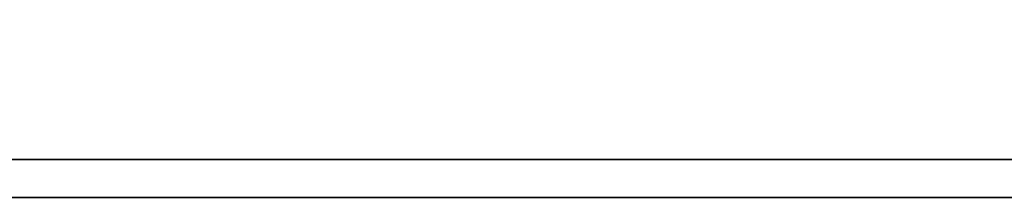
# Model space of a CAD drawing. Extents: x 590 to 738, y 38 to 112.
# Tile 24 of 49: x 697.364 to 700.096, y 76.133 to 76.627. Entities that reach past the tile are written whole.
import ezdxf

# ---------------------------------------------------------------- set-up
doc = ezdxf.new("R2010")
doc.units = 0
doc.header["$LTSCALE"] = 3
doc.header["$MEASUREMENT"] = 0
doc.layers.add('DIM', color=4, linetype='CONTINUOUS')
doc.layers.add('layer 1', color=7, linetype='CONTINUOUS')

# ---------------------------------------------------------------- blocks, each defined once
blk = doc.blocks.new('TBI MOTION logo(完整正式版)')
at = {"layer": 'layer 1', "color": 22, "lineweight": 35}
blk.add_open_spline([(75.90875, -9.47875), (75.90875, -9.47875), (75.90875, -12.28625), (75.90875, -12.28625), (75.90875, -12.28625), (75.90875, -12.28625), (75.90875, -12.47875), (75.90875, -12.47875), (75.90875, -12.47875), (75.90875, -12.47875), (75.71625, -12.47875), (75.71625, -12.47875), (75.71625, -12.47875), (75.71625, -12.47875), (-88.32875, -12.47875), (-88.32875, -12.47875), (-88.32875, -12.47875), (-88.32875, -12.47875), (-88.32875, -13.29375), (-88.32875, -13.29375), (-88.32875, -13.29375), (-88.32875, -13.29375), (82.89125, -13.29375), (82.89125, -13.29375), (82.89125, -13.29375), (82.89125, -13.29375), (75.90875, -9.47875), (75.90875, -9.47875)], degree=3, knots=[0, 0, 0, 0, 0.14285714, 0.14285714, 0.14285714, 0.14285715, 0.28571429, 0.28571429, 0.28571429, 0.2857143, 0.42857143, 0.42857143, 0.42857143, 0.42857144, 0.57142857, 0.57142857, 0.57142857, 0.57142858, 0.71428571, 0.71428571, 0.71428571, 0.71428572, 0.85714286, 0.85714286, 0.85714286, 0.85714287, 1, 1, 1, 1], dxfattribs=at)

msp = doc.modelspace()

# ---------------------------------------------------------------- block references
at = {"layer": 'DIM', "xscale": 0.1295999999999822, "yscale": 0.1295999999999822, "zscale": 0.1295999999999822}
msp.add_blockref('TBI MOTION logo(完整正式版)', (706.164, 77.8558), dxfattribs=at)

doc.saveas('drawing.dxf')
